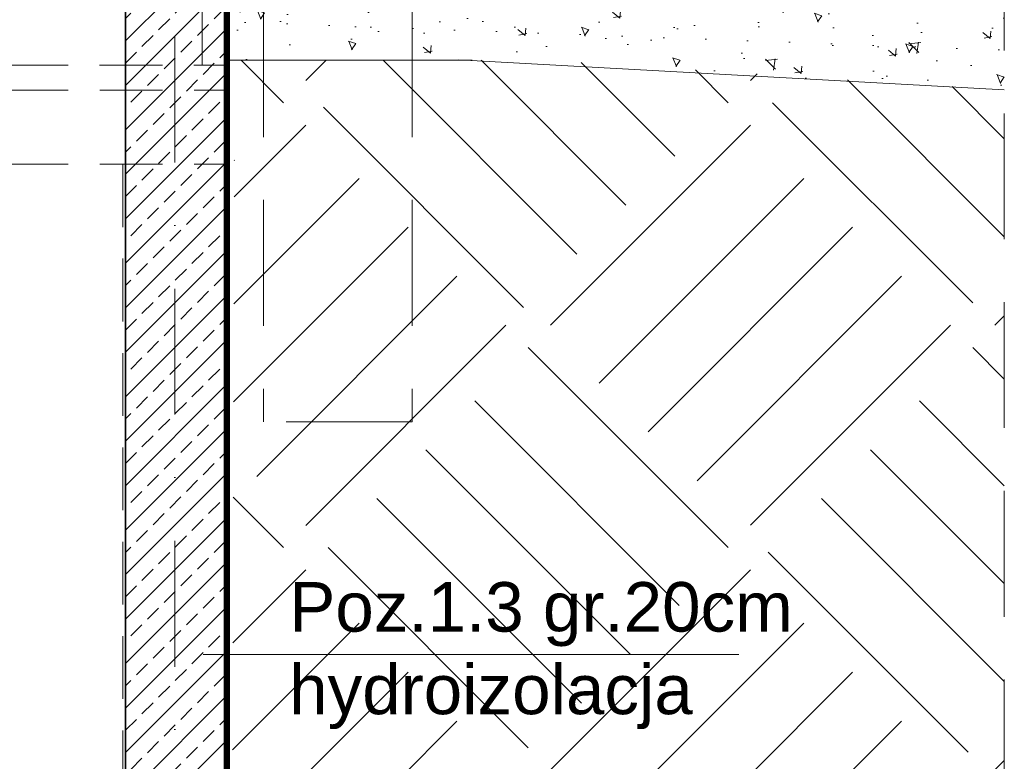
# Model space of a CAD drawing. Header units: millimetres. Extents: x 14041 to 23361, y -6349 to 12956.
# Tile 47 of 106: x 20410 to 20609, y 6334 to 6484. Entities that reach past the tile are written whole.
import ezdxf

# ---------------------------------------------------------------- set-up
doc = ezdxf.new("R2010")
doc.units = ezdxf.units.MM
for name, pattern in [('DASHDOTX2', [50.8, 25.4, -12.7, 0, -12.7]), ('DASHED', [19.05, 12.7, -6.35]), ('KRESKOWA', [19.05, 12.7, -6.35])]:
    doc.linetypes.add(name, pattern=pattern)
for name, color, linetype, lineweight in [('A- osie', 2, 'DASHDOTX2', 5), ('A-izolacje', 7, 'KRESKOWA', 30), ('A-odnośnik', 2, 'Continuous', 9), ('A-opisy', 7, 'Continuous', 18), ('A-przekrojowa', 5, 'Continuous', 35), ('A-przerywana', 4, 'KRESKOWA', 5), ('A-wyburzenia', 92, 'DASHED', 5), ('A-WYMIARY', 7, 'Continuous', 9), ('A-wypełnienie', 252, 'Continuous', 9), ('A-ściany projektowane', 5, 'Continuous', 35)]:
    doc.layers.add(name, color=color, linetype=linetype, lineweight=lineweight)
doc.styles.add('OP.3', font='arial.ttf', dxfattribs={"height": 16})

msp = doc.modelspace()

# ---------------------------------------------------------------- hatches: boundary and pattern name
at = {"layer": 'A-wypełnienie', "ltscale": 2, "transparency": 33554687}
h = msp.add_hatch(dxfattribs=at)
h.set_pattern_fill('ANSI33', color=253)
h.set_pattern_definition([(45, (715.008, 0), (-4.490128, 4.490128), []), (45, (719.498, 0), (-4.490128, 4.490128), [3.175, -1.5875])])
h.paths.add_polyline_path([(20431.2, 6224.49), (20431.2, 6116.38), (20441.2, 6116.38), (20441.2, 6523.48), (20431.22, 6523.38), (20389.2, 6524), (20389.2, 6538.38), (20381.2, 6538.38), (20381.2, 6504.38), (20431.2, 6504.38)])
h.paths.add_polyline_path([(20451.2, 6214.38), (20451.2, 6523.38), (20441.2, 6523.48), (20441.2, 6116.38), (20451.2, 6116.38), (20451.2, 6199.38)])
h.paths.add_polyline_path([(20466.2, 6116.38), (20441.2, 6116.38), (20441.2, 6076.38), (20466.2, 6076.38)])
h.paths.add_polyline_path([(20441.2, 6076.38), (20441.2, 6116.38), (20416.2, 6116.38), (20416.2, 6076.38)])
at = {"layer": 'A-wypełnienie', "ltscale": 0.5, "transparency": 33554687}
h = msp.add_hatch(dxfattribs=at)
h.set_pattern_fill('AR-CONC', color=256, scale=0.1, angle=90, style=0)
h.set_pattern_definition([(140, (-252887.097, -155424.51), (1.59390855, 18.2184669), [1.905, -20.955]), (85, (-252887.097, -155424.51), (-19.1056845, -3.5243421), [1.524, -16.7640584]), (190.451445, (-252886.964, -155422.992), (-17.5117752, 14.6941247), [1.6190009, -17.8090245]), (136.1842, (-252892.177, -155424.51), (4.2042328, 27.1079041), [2.8575, -31.4325]), (186.635558, (-252891.827, -155422.25), (-24.7426125, 23.7404134), [2.4285023, -26.7135608]), (81.184151, (-252892.177, -155424.51), (-24.7426125, 23.7404134), [2.2859967, -25.1459732]), (111, (-252890.907, -155421.97), (10.2265198, 15.1614391), [1.905, -20.955]), (56, (-252890.907, -155421.97), (-18.4187966, 6.1802028), [1.524, -16.764]), (161.451445, (-252890.055, -155420.707), (-8.1922769, 21.3416419), [1.6190009, -17.8089938]), (127.5, (-252887.097, -155424.51), (-8.45550389, 0.30886033), [0, -16.5608, 0, -17.018, 0, -16.8275]), (97.5, (-252887.097, -155424.51), (-10.01805748, 6.68196625), [0, -9.7028, 0, -16.1798, 0, -6.4135]), (57.5, (-252887.097, -155430.174), (0.5728744, 13.55905952), [0, -6.35, 0, -19.812, 0, -26.289]), (47.5, (-252887.097, -155432.714), (-2.5426491, 14.81291814), [0, -8.255, 0, -13.1572, 0, -18.669])])
h.paths.add_polyline_path([(20500.43, 6495.38), (20451.2, 6495.38), (20451.2, 6475.38), (20501.2, 6475.38), (20608.71, 6469.39), (20608.71, 6489.42)])
at = {"layer": 'A-wypełnienie', "transparency": 33554687}
h = msp.add_hatch(dxfattribs=at)
h.set_pattern_fill('EARTH2', color=256, scale=5, angle=45)
h.set_pattern_definition([(225, (-1983.13, 86.21), (-4e-14, -179.6051), [57.15, -69.85]), (225, (-1942.72, 45.8), (-4e-14, -179.6051), [57.15, -69.85]), (225, (-1952.6, 55.68), (-4e-14, -179.6051), [58.42, -68.58]), (225, (-1962.48, 65.56), (-4e-14, -179.6051), [58.42, -68.58]), (225, (-1972.36, 75.43), (-4e-14, -179.6051), [58.42, -68.58]), (225, (-1972.36, 165.24), (-4e-14, -179.6051), [57.15, -69.85]), (225, (-1962.48, 155.36), (-4e-14, -179.6051), [57.15, -69.85]), (225, (-1952.6, 145.48), (-4e-14, -179.6051), [57.15, -69.85]), (225, (-1942.72, 135.6), (-4e-14, -179.6051), [57.15, -69.85]), (225, (-1983.13, 176.01), (-4e-14, -179.6051), [57.15, -69.85]), (315, (-2069.34, 89.8), (179.6051, -5e-14), [57.15, -69.85]), (315, (-2028.03, 131.11), (179.6051, -5e-14), [57.15, -69.85]), (315, (-2038.81, 120.34), (179.6051, -5e-14), [57.15, -69.85]), (315, (-2048.69, 110.46), (179.6051, -5e-14), [57.15, -69.85]), (315, (-2058.57, 100.58), (179.6051, -5e-14), [57.15, -69.85]), (315, (-1968.76, 100.58), (179.6051, -5e-14), [58.42, -68.58]), (315, (-1958.89, 110.46), (179.6051, -5e-14), [58.42, -68.58]), (315, (-1949.01, 120.34), (179.6051, -5e-14), [58.42, -68.58]), (315, (-1938.23, 131.11), (179.6051, -5e-14), [57.15, -69.85]), (315, (-1978.64, 90.7), (179.6051, -5e-14), [57.15, -69.85])])
h.paths.add_polyline_path([(19930.2, 6116.38), (19930.2, 6186.94), (19680.27, 6180.36), (19680.27, 6145.14), (19680.27, 5972.04), (20608.71, 5972.04), (20608.71, 6469.39), (20516.2, 6475.38), (20453.24, 6475.38), (20452.2, 6116.38), (20466.2, 6116.38), (20466.2, 6066.38), (20416.2, 6066.38), (20416.2, 6116.38), (20431.2, 6116.38), (20430.7, 6176.36), (20091.2, 6161.38), (19986.2, 6161.38), (19951.7, 6176.6), (19951.2, 6116.38), (19966.2, 6116.38), (19966.2, 6076.38), (19976.2, 6076.38), (19976.2, 6066.38), (19906.2, 6066.38), (19906.2, 6076.38), (19916.2, 6076.38), (19916.2, 6116.38)])

# ---------------------------------------------------------------- linework, layer by layer
at = {"layer": 'A- osie'}
msp.add_line((20441.2, 6785.55), (20441.2, 5964.04), dxfattribs=at)
at = {"layer": 'A-izolacje', "linetype": 'Continuous', "lineweight": 15}
msp.add_line((20452.2, 6116.38), (20452.2, 6523.38), dxfattribs=at)
at = {"layer": 'A-izolacje', "ltscale": 0.5, "const_width": 1}
msp.add_lwpolyline([(20451.7, 6116.38), (20451.7, 6523.38)], dxfattribs=at)
at = {"layer": 'A-odnośnik', "ltscale": 2}
msp.add_line((20446.92, 6355.43), (20555.09, 6355.43), dxfattribs=at)
at = {"layer": 'A-przekrojowa', "linetype": 'ByBlock', "lineweight": 15}
for p, q in [((20501.2, 6475.38), (20451.2, 6475.38)), ((20498.56, 6475.45), (20608.71, 6469.39))]:
    msp.add_line(p, q, dxfattribs=at)
at = {"layer": 'A-przerywana', "ltscale": 2}
msp.add_line((20608.71, 6731.34), (20608.71, 6077.02), dxfattribs=at)
at = {"layer": 'A-wyburzenia'}
for p, q in [((19949.7, 6474.38), (20451.7, 6474.38)), ((19930.7, 6469.38), (20451.7, 6469.38)), ((20451.7, 6146.38), (20451.7, 6469.38)), ((19930.7, 6454.38), (20451.7, 6454.38)), ((20430.7, 6454.38), (20430.7, 6146.38))]:
    msp.add_line(p, q, dxfattribs=at)
for points in [[(20446.7, 6574.38), (20451.7, 6574.38), (20451.7, 6474.38), (20446.7, 6474.38), (20446.7, 6569.38)], [(20451.7, 6469.38), (20451.75, 6474.38)]]:
    msp.add_lwpolyline(points, dxfattribs=at)
at = {"layer": 'A-WYMIARY', "linetype": 'KRESKOWA', "ltscale": 2}
for p, q in [((20459.09, 6523.38), (20459.09, 6402.38)), ((20489.09, 6523.38), (20489.09, 6402.38)), ((20489.09, 6402.38), (20459.09, 6402.38))]:
    msp.add_line(p, q, dxfattribs=at)
at = {"layer": 'A-ściany projektowane'}
for p, q in [((20451.2, 6524.38), (20451.2, 6116.38)), ((20431.2, 6504.38), (20431.2, 6116.38))]:
    msp.add_line(p, q, dxfattribs=at)

# ---------------------------------------------------------------- texts
at = {"layer": 'A-opisy', "ltscale": 2, "insert": (20464.27, 6370.03), "char_height": 12, "width": 205.0693, "attachment_point": 1, "style": 'OP.3'}
msp.add_mtext('{\\fArial|b0|i0|c238|p34;\\H0.833333x;Poz.1.3 gr.20cm\\Phydroizolacja}', dxfattribs=at)

doc.saveas('drawing.dxf')
